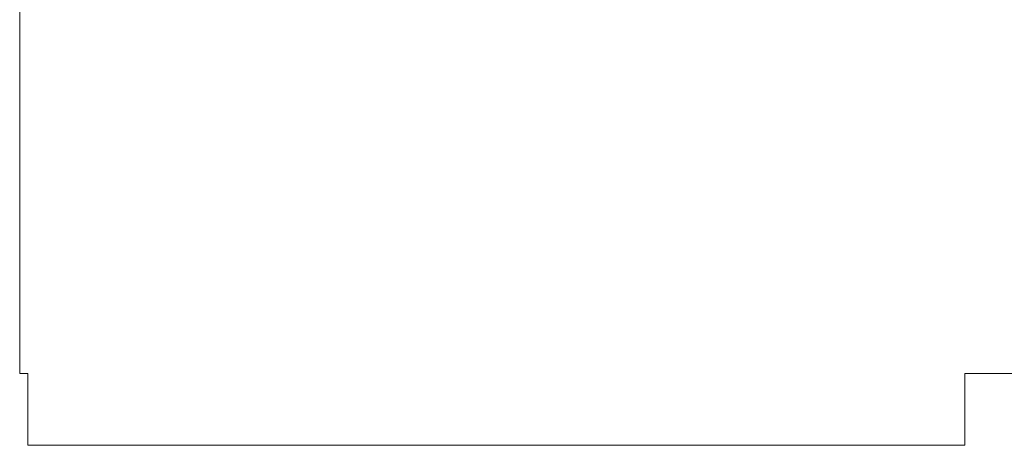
# Model space of a CAD drawing. Header units: inches. Extents: x -4.1 to 23, y -7 to 14.8.
# Tile 26 of 139: x -2.902 to -2.037, y 3.188 to 3.562. Entities that reach past the tile are written whole.
import ezdxf

# ---------------------------------------------------------------- set-up
doc = ezdxf.new("R2010")
doc.units = ezdxf.units.IN
doc.header["$MEASUREMENT"] = 0

msp = doc.modelspace()

# ---------------------------------------------------------------- linework, layer by layer
at = {"color": 7, "linetype": 'Continuous', "lineweight": 15}
for p, q in [((-2.90155, 3.62638), (-2.90155, 3.25138)), ((-2.89451, 3.25138), (-2.90155, 3.25138)), ((-2.89451, 3.25138), (-2.89451, 3.18838)), ((-1.78638, 3.25138), (-2.07217, 3.25138)), ((-2.07217, 3.25138), (-2.07217, 3.18838)), ((-2.89451, 3.18838), (-2.07217, 3.18838))]:
    msp.add_line(p, q, dxfattribs=at)

doc.saveas('drawing.dxf')
